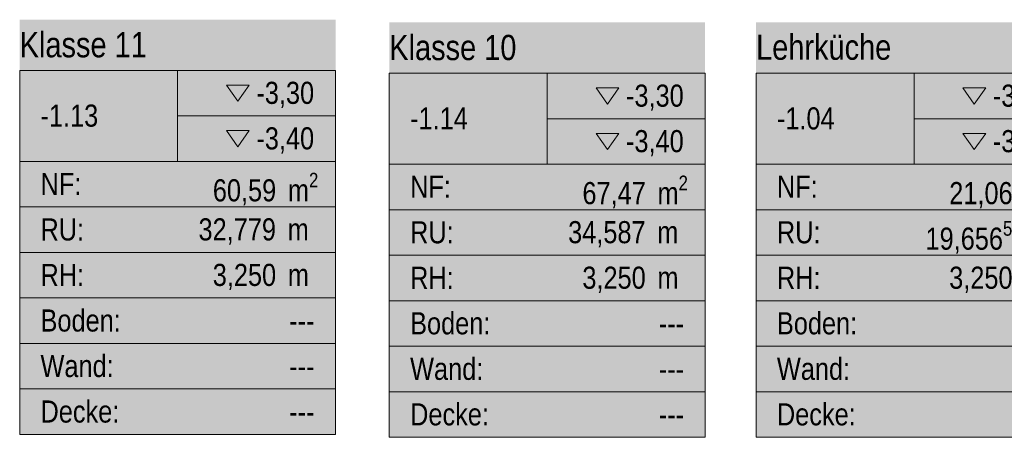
# Model space of a CAD drawing. Header units: metres. Extents: x -80 to 1923, y -189 to 69.
# Tile 30 of 149: x 48.67 to 56.47, y 60.11 to 63.42. Entities that reach past the tile are written whole.
import ezdxf
from ezdxf.enums import TextEntityAlignment as Align

# ---------------------------------------------------------------- set-up
doc = ezdxf.new("R2010")
doc.units = ezdxf.units.M
doc.header["$MEASUREMENT"] = 0
doc.layers.add('80 Raum', color=7, linetype='Continuous')
doc.styles.add('ERSTELLTER_STIL_1', font='ARIALN.TTF')
doc.styles.add('ERSTELLTER_STIL_2', font='ARIALN.TTF')

# ---------------------------------------------------------------- blocks, each defined once
blk = doc.blocks.new('Klasse 11_-1.13_3_2', base_point=(39.6121, 48.4066))
at = {"layer": '80 Raum', "linetype": 'Continuous', "lineweight": 0, "true_color": 0x2a303f}
blk.add_hatch(color=169, dxfattribs=at).paths.add_polyline_path([(48.6749, 60.1313), (51.1749, 60.1313), (51.1749, 63.4151), (48.6749, 63.4151)])
at = {"layer": '80 Raum', "linetype": 'Continuous', "lineweight": 0, "true_color": 0x000000}
blk.add_hatch(color=18, dxfattribs=at).paths.add_polyline_path([(50.3119, 62.5369), (50.402, 62.4095), (50.4921, 62.5369)])
at = {"layer": '80 Raum', "color": 7, "linetype": 'Continuous', "lineweight": 13}
for p, q in [((51.1749, 63.0137), (48.6749, 63.0137)), ((48.6749, 63.0137), (48.6749, 60.1313)), ((48.6749, 63.0137), (51.1749, 63.0137)), ((48.6749, 62.2931), (48.6749, 63.0137)), ((49.9249, 63.0137), (49.9249, 62.2931)), ((51.1749, 60.1313), (51.1749, 63.0137)), ((51.1749, 63.0137), (51.1749, 62.2931)), ((49.9249, 62.6534), (51.1749, 62.6534)), ((51.1749, 62.2931), (48.6749, 62.2931)), ((48.6749, 62.2931), (51.1749, 62.2931)), ((48.6749, 61.9328), (48.6749, 62.2931)), ((51.1749, 62.2931), (51.1749, 61.9328)), ((51.1749, 61.9328), (48.6749, 61.9328)), ((48.6749, 61.9328), (51.1749, 61.9328)), ((48.6749, 61.5725), (48.6749, 61.9328)), ((51.1749, 61.9328), (51.1749, 61.5725)), ((51.1749, 61.5725), (48.6749, 61.5725)), ((48.6749, 61.5725), (51.1749, 61.5725)), ((48.6749, 61.2122), (48.6749, 61.5725)), ((51.1749, 61.5725), (51.1749, 61.2122)), ((51.1749, 61.2122), (48.6749, 61.2122)), ((48.6749, 61.2122), (51.1749, 61.2122)), ((48.6749, 60.8519), (48.6749, 61.2122)), ((51.1749, 61.2122), (51.1749, 60.8519)), ((51.1749, 60.8519), (48.6749, 60.8519)), ((48.6749, 60.8519), (51.1749, 60.8519)), ((48.6749, 60.4916), (48.6749, 60.8519)), ((51.1749, 60.8519), (51.1749, 60.4916)), ((51.1749, 60.4916), (48.6749, 60.4916)), ((48.6749, 60.4916), (51.1749, 60.4916)), ((48.6749, 60.1313), (48.6749, 60.4916)), ((51.1749, 60.4916), (51.1749, 60.1313)), ((48.6749, 60.1313), (51.1749, 60.1313)), ((51.1749, 60.1313), (48.6749, 60.1313))]:
    blk.add_line(p, q, dxfattribs=at)
at = {"layer": '80 Raum', "color": 7, "linetype": 'Continuous', "lineweight": 13, "flags": 128}
for points in [[(50.3119, 62.8972), (50.402, 62.7698), (50.4921, 62.8972)], [(50.3119, 62.5369), (50.402, 62.4095), (50.4921, 62.5369)]]:
    blk.add_lwpolyline(points, close=True, dxfattribs=at)
at = {"layer": '80 Raum', "color": 7, "lineweight": 13, "char_height": 0.175, "attachment_point": 1, "style": 'ERSTELLTER_STIL_2'}
for s, insert in [('\\A1;{\\pql;\\pt0,0.05;\\fArial Narrow|b0|i0|c0|p0;\\W1.000000;-3,30\\fArial Narrow|b0|i0|c0|p0;\\W1.000000;\\A1{\\H.66x;\\S^  ;}\\fArial Narrow|b0|i0|c0|p0;\\W1.000000;\\fArial Narrow|b0|i0|c0|p0;\\W1.000000;\\A1{\\H.66x;\\S^  ;}}', (50.5484, 62.9236)), ('\\A1;{\\pql;\\pt0,0.05;\\fArial Narrow|b0|i0|c0|p0;\\W1.000000;-3,40\\fArial Narrow|b0|i0|c0|p0;\\W1.000000;\\A1{\\H.66x;\\S^  ;}\\fArial Narrow|b0|i0|c0|p0;\\W1.000000;\\fArial Narrow|b0|i0|c0|p0;\\W1.000000;\\A1{\\H.66x;\\S^  ;}}', (50.5484, 62.5633)), ('\\A1;{\\pql;\\pt0,0.05;\\fArial Narrow|b0|i0|c0|p0;\\W1.000000;60,59\\fArial Narrow|b0|i0|c0|p0;\\W1.000000;\\A1{\\H.66x;\\S^  ;}\\fArial Narrow|b0|i0|c0|p0;\\W1.000000; m\\fArial Narrow|b0|i0|c0|p0;\\W1.000000;\\A1{\\H.66x;\\S2^  ;}}', (50.2037, 62.203)), ('\\A1;{\\pql;\\pt0,0.05;\\fArial Narrow|b0|i0|c0|p0;\\W1.000000;32,779\\fArial Narrow|b0|i0|c0|p0;\\W1.000000;\\A1{\\H.66x;\\S^  ;}\\fArial Narrow|b0|i0|c0|p0;\\W1.000000; m\\fArial Narrow|b0|i0|c0|p0;\\W1.000000;\\A1{\\H.66x;\\S^  ;}}', (50.0903, 61.8427)), ('\\A1;{\\pql;\\pt0,0.05;\\fArial Narrow|b0|i0|c0|p0;\\W1.000000;3,250\\fArial Narrow|b0|i0|c0|p0;\\W1.000000;\\A1{\\H.66x;\\S^  ;}\\fArial Narrow|b0|i0|c0|p0;\\W1.000000; m\\fArial Narrow|b0|i0|c0|p0;\\W1.000000;\\A1{\\H.66x;\\S^  ;}}', (50.2029, 61.4824))]:
    blk.add_mtext(s, dxfattribs=dict(at, insert=insert))
at = {"layer": '80 Raum', "color": 7, "lineweight": 13}
for tag, height, style, p in [('DUMMY_850', 0.2, 'ERSTELLTER_STIL_1', (51.0102, 63.3791)), ('ROOM_NAME', 0.2, 'ERSTELLTER_STIL_1', (48.6749, 63.3172)), ('ROOM_NUMBER', 0.175, 'ERSTELLTER_STIL_2', (48.8396, 62.7434)), ('measuredNetAreaCode', 0.175, 'ERSTELLTER_STIL_2', (48.8396, 62.2023)), ('perimeterCode', 0.175, 'ERSTELLTER_STIL_2', (48.8396, 61.842)), ('ceilingHeightCode', 0.175, 'ERSTELLTER_STIL_2', (48.8396, 61.4817)), ('measuredAreaCode', 0.175, 'ERSTELLTER_STIL_2', (48.8396, 61.1214)), ('DUMMY_851_0', 0.175, 'ERSTELLTER_STIL_2', (50.8079, 61.1195)), ('DUMMY_852', 0.175, 'ERSTELLTER_STIL_2', (48.8396, 60.7611)), ('DUMMY_851_1', 0.175, 'ERSTELLTER_STIL_2', (50.8079, 60.7592)), ('DUMMY_853', 0.175, 'ERSTELLTER_STIL_2', (48.8396, 60.4008)), ('DUMMY_851_2', 0.175, 'ERSTELLTER_STIL_2', (50.8079, 60.3989))]:
    blk.add_attdef(tag, text='', height=height, dxfattribs=dict(at, style=style)).set_placement(p, align=Align.TOP_LEFT)
blk = doc.blocks.new('Klasse 10_-1.14_4_2', base_point=(46.7149, 42.7991))
at = {"layer": '80 Raum', "linetype": 'Continuous', "lineweight": 0, "true_color": 0x2a303f}
blk.add_hatch(color=169, dxfattribs=at).paths.add_polyline_path([(51.6003, 60.1091), (54.1003, 60.1091), (54.1003, 63.393), (51.6003, 63.393)])
at = {"layer": '80 Raum', "linetype": 'Continuous', "lineweight": 0, "true_color": 0x000000}
blk.add_hatch(color=18, dxfattribs=at).paths.add_polyline_path([(53.2374, 62.5147), (53.3274, 62.3874), (53.4175, 62.5147)])
at = {"layer": '80 Raum', "color": 7, "linetype": 'Continuous', "lineweight": 13}
for p, q in [((54.1003, 62.9915), (51.6003, 62.9915)), ((51.6003, 62.9915), (51.6003, 60.1091)), ((51.6003, 62.9915), (54.1003, 62.9915)), ((51.6003, 62.2709), (51.6003, 62.9915)), ((52.8503, 62.9915), (52.8503, 62.2709)), ((54.1003, 60.1091), (54.1003, 62.9915)), ((54.1003, 62.9915), (54.1003, 62.2709)), ((52.8503, 62.6312), (54.1003, 62.6312)), ((54.1003, 62.2709), (51.6003, 62.2709)), ((51.6003, 62.2709), (54.1003, 62.2709)), ((51.6003, 61.9106), (51.6003, 62.2709)), ((54.1003, 62.2709), (54.1003, 61.9106)), ((54.1003, 61.9106), (51.6003, 61.9106)), ((51.6003, 61.9106), (54.1003, 61.9106)), ((51.6003, 61.5503), (51.6003, 61.9106)), ((54.1003, 61.9106), (54.1003, 61.5503)), ((54.1003, 61.5503), (51.6003, 61.5503)), ((51.6003, 61.5503), (54.1003, 61.5503)), ((51.6003, 61.19), (51.6003, 61.5503)), ((54.1003, 61.5503), (54.1003, 61.19)), ((54.1003, 61.19), (51.6003, 61.19)), ((51.6003, 61.19), (54.1003, 61.19)), ((51.6003, 60.8297), (51.6003, 61.19)), ((54.1003, 61.19), (54.1003, 60.8297)), ((54.1003, 60.8297), (51.6003, 60.8297)), ((51.6003, 60.8297), (54.1003, 60.8297)), ((51.6003, 60.4694), (51.6003, 60.8297)), ((54.1003, 60.8297), (54.1003, 60.4694)), ((54.1003, 60.4694), (51.6003, 60.4694)), ((51.6003, 60.4694), (54.1003, 60.4694)), ((51.6003, 60.1091), (51.6003, 60.4694)), ((54.1003, 60.4694), (54.1003, 60.1091)), ((51.6003, 60.1091), (54.1003, 60.1091)), ((54.1003, 60.1091), (51.6003, 60.1091))]:
    blk.add_line(p, q, dxfattribs=at)
at = {"layer": '80 Raum', "color": 7, "linetype": 'Continuous', "lineweight": 13, "flags": 128}
for points in [[(53.2374, 62.875), (53.3274, 62.7476), (53.4175, 62.875)], [(53.2374, 62.5147), (53.3274, 62.3874), (53.4175, 62.5147)]]:
    blk.add_lwpolyline(points, close=True, dxfattribs=at)
at = {"layer": '80 Raum', "color": 7, "lineweight": 13, "char_height": 0.175, "attachment_point": 1, "style": 'ERSTELLTER_STIL_2'}
for s, insert in [('\\A1;{\\pql;\\pt0,0.05;\\fArial Narrow|b0|i0|c0|p0;\\W1.000000;-3,30\\fArial Narrow|b0|i0|c0|p0;\\W1.000000;\\A1{\\H.66x;\\S^  ;}\\fArial Narrow|b0|i0|c0|p0;\\W1.000000;\\fArial Narrow|b0|i0|c0|p0;\\W1.000000;\\A1{\\H.66x;\\S^  ;}}', (53.4738, 62.9014)), ('\\A1;{\\pql;\\pt0,0.05;\\fArial Narrow|b0|i0|c0|p0;\\W1.000000;-3,40\\fArial Narrow|b0|i0|c0|p0;\\W1.000000;\\A1{\\H.66x;\\S^  ;}\\fArial Narrow|b0|i0|c0|p0;\\W1.000000;\\fArial Narrow|b0|i0|c0|p0;\\W1.000000;\\A1{\\H.66x;\\S^  ;}}', (53.4738, 62.5411)), ('\\A1;{\\pql;\\pt0,0.05;\\fArial Narrow|b0|i0|c0|p0;\\W1.000000;67,47\\fArial Narrow|b0|i0|c0|p0;\\W1.000000;\\A1{\\H.66x;\\S^  ;}\\fArial Narrow|b0|i0|c0|p0;\\W1.000000; m\\fArial Narrow|b0|i0|c0|p0;\\W1.000000;\\A1{\\H.66x;\\S2^  ;}}', (53.1291, 62.1808)), ('\\A1;{\\pql;\\pt0,0.05;\\fArial Narrow|b0|i0|c0|p0;\\W1.000000;34,587\\fArial Narrow|b0|i0|c0|p0;\\W1.000000;\\A1{\\H.66x;\\S^  ;}\\fArial Narrow|b0|i0|c0|p0;\\W1.000000; m\\fArial Narrow|b0|i0|c0|p0;\\W1.000000;\\A1{\\H.66x;\\S^  ;}}', (53.0157, 61.8205)), ('\\A1;{\\pql;\\pt0,0.05;\\fArial Narrow|b0|i0|c0|p0;\\W1.000000;3,250\\fArial Narrow|b0|i0|c0|p0;\\W1.000000;\\A1{\\H.66x;\\S^  ;}\\fArial Narrow|b0|i0|c0|p0;\\W1.000000; m\\fArial Narrow|b0|i0|c0|p0;\\W1.000000;\\A1{\\H.66x;\\S^  ;}}', (53.1284, 61.4602))]:
    blk.add_mtext(s, dxfattribs=dict(at, insert=insert))
at = {"layer": '80 Raum', "color": 7, "lineweight": 13}
for tag, height, style, p in [('DUMMY_850', 0.2, 'ERSTELLTER_STIL_1', (53.9356, 63.3569)), ('ROOM_NAME', 0.2, 'ERSTELLTER_STIL_1', (51.6003, 63.295)), ('ROOM_NUMBER', 0.175, 'ERSTELLTER_STIL_2', (51.765, 62.7213)), ('measuredNetAreaCode', 0.175, 'ERSTELLTER_STIL_2', (51.765, 62.1801)), ('perimeterCode', 0.175, 'ERSTELLTER_STIL_2', (51.765, 61.8198)), ('ceilingHeightCode', 0.175, 'ERSTELLTER_STIL_2', (51.765, 61.4595)), ('measuredAreaCode', 0.175, 'ERSTELLTER_STIL_2', (51.765, 61.0992)), ('DUMMY_851_0', 0.175, 'ERSTELLTER_STIL_2', (53.7333, 61.0974)), ('DUMMY_852', 0.175, 'ERSTELLTER_STIL_2', (51.765, 60.7389)), ('DUMMY_851_1', 0.175, 'ERSTELLTER_STIL_2', (53.7333, 60.7371)), ('DUMMY_853', 0.175, 'ERSTELLTER_STIL_2', (51.765, 60.3786)), ('DUMMY_851_2', 0.175, 'ERSTELLTER_STIL_2', (53.7333, 60.3768))]:
    blk.add_attdef(tag, text='', height=height, dxfattribs=dict(at, style=style)).set_placement(p, align=Align.TOP_LEFT)
blk = doc.blocks.new('Lehrküche_-1.04_5_2', base_point=(51.56, 38.1444))
at = {"layer": '80 Raum', "linetype": 'Continuous', "lineweight": 0, "true_color": 0x2a303f}
blk.add_hatch(color=169, dxfattribs=at).paths.add_polyline_path([(54.5036, 60.1091), (57.0036, 60.1091), (57.0036, 63.393), (54.5036, 63.393)])
at = {"layer": '80 Raum', "linetype": 'Continuous', "lineweight": 0, "true_color": 0x000000}
blk.add_hatch(color=18, dxfattribs=at).paths.add_polyline_path([(56.1406, 62.5147), (56.2307, 62.3874), (56.3208, 62.5147)])
at = {"layer": '80 Raum', "color": 7, "linetype": 'Continuous', "lineweight": 13}
for p, q in [((57.0036, 62.9915), (54.5036, 62.9915)), ((54.5036, 62.9915), (54.5036, 60.1091)), ((54.5036, 62.9915), (57.0036, 62.9915)), ((54.5036, 62.2709), (54.5036, 62.9915)), ((55.7536, 62.9915), (55.7536, 62.2709)), ((57.0036, 60.1091), (57.0036, 62.9915)), ((57.0036, 62.9915), (57.0036, 62.2709)), ((55.7536, 62.6312), (57.0036, 62.6312)), ((57.0036, 62.2709), (54.5036, 62.2709)), ((54.5036, 62.2709), (57.0036, 62.2709)), ((54.5036, 61.9106), (54.5036, 62.2709)), ((57.0036, 62.2709), (57.0036, 61.9106)), ((57.0036, 61.9106), (54.5036, 61.9106)), ((54.5036, 61.9106), (57.0036, 61.9106)), ((54.5036, 61.5503), (54.5036, 61.9106)), ((57.0036, 61.9106), (57.0036, 61.5503)), ((57.0036, 61.5503), (54.5036, 61.5503)), ((54.5036, 61.5503), (57.0036, 61.5503)), ((54.5036, 61.19), (54.5036, 61.5503)), ((57.0036, 61.5503), (57.0036, 61.19)), ((57.0036, 61.19), (54.5036, 61.19)), ((54.5036, 61.19), (57.0036, 61.19)), ((54.5036, 60.8297), (54.5036, 61.19)), ((57.0036, 61.19), (57.0036, 60.8297)), ((57.0036, 60.8297), (54.5036, 60.8297)), ((54.5036, 60.8297), (57.0036, 60.8297)), ((54.5036, 60.4694), (54.5036, 60.8297)), ((57.0036, 60.8297), (57.0036, 60.4694)), ((57.0036, 60.4694), (54.5036, 60.4694)), ((54.5036, 60.4694), (57.0036, 60.4694)), ((54.5036, 60.1091), (54.5036, 60.4694)), ((57.0036, 60.4694), (57.0036, 60.1091)), ((54.5036, 60.1091), (57.0036, 60.1091)), ((57.0036, 60.1091), (54.5036, 60.1091))]:
    blk.add_line(p, q, dxfattribs=at)
at = {"layer": '80 Raum', "color": 7, "linetype": 'Continuous', "lineweight": 13, "flags": 128}
for points in [[(56.1406, 62.875), (56.2307, 62.7476), (56.3208, 62.875)], [(56.1406, 62.5147), (56.2307, 62.3874), (56.3208, 62.5147)]]:
    blk.add_lwpolyline(points, close=True, dxfattribs=at)
at = {"layer": '80 Raum', "color": 7, "lineweight": 13, "char_height": 0.175, "attachment_point": 1, "style": 'ERSTELLTER_STIL_2'}
for s, insert in [('\\A1;{\\pql;\\pt0,0.05;\\fArial Narrow|b0|i0|c0|p0;\\W1.000000;-3,30\\fArial Narrow|b0|i0|c0|p0;\\W1.000000;\\A1{\\H.66x;\\S^  ;}\\fArial Narrow|b0|i0|c0|p0;\\W1.000000;\\fArial Narrow|b0|i0|c0|p0;\\W1.000000;\\A1{\\H.66x;\\S^  ;}}', (56.3771, 62.9014)), ('\\A1;{\\pql;\\pt0,0.05;\\fArial Narrow|b0|i0|c0|p0;\\W1.000000;-3,40\\fArial Narrow|b0|i0|c0|p0;\\W1.000000;\\A1{\\H.66x;\\S^  ;}\\fArial Narrow|b0|i0|c0|p0;\\W1.000000;\\fArial Narrow|b0|i0|c0|p0;\\W1.000000;\\A1{\\H.66x;\\S^  ;}}', (56.3771, 62.5411)), ('\\A1;{\\pql;\\pt0,0.05;\\fArial Narrow|b0|i0|c0|p0;\\W1.000000;21,06\\fArial Narrow|b0|i0|c0|p0;\\W1.000000;\\A1{\\H.66x;\\S^  ;}\\fArial Narrow|b0|i0|c0|p0;\\W1.000000; m\\fArial Narrow|b0|i0|c0|p0;\\W1.000000;\\A1{\\H.66x;\\S2^  ;}}', (56.0324, 62.1808)), ('\\A1;{\\pql;\\pt0,0.05;\\fArial Narrow|b0|i0|c0|p0;\\W1.000000;19,656\\fArial Narrow|b0|i0|c0|p0;\\W1.000000;\\A1{\\H.66x;\\S5^  ;}\\fArial Narrow|b0|i0|c0|p0;\\W1.000000; m\\fArial Narrow|b0|i0|c0|p0;\\W1.000000;\\A1{\\H.66x;\\S^  ;}}', (55.8446, 61.8205)), ('\\A1;{\\pql;\\pt0,0.05;\\fArial Narrow|b0|i0|c0|p0;\\W1.000000;3,250\\fArial Narrow|b0|i0|c0|p0;\\W1.000000;\\A1{\\H.66x;\\S^  ;}\\fArial Narrow|b0|i0|c0|p0;\\W1.000000; m\\fArial Narrow|b0|i0|c0|p0;\\W1.000000;\\A1{\\H.66x;\\S^  ;}}', (56.0317, 61.4602))]:
    blk.add_mtext(s, dxfattribs=dict(at, insert=insert))
at = {"layer": '80 Raum', "color": 7, "lineweight": 13}
for tag, height, style, p in [('DUMMY_850', 0.2, 'ERSTELLTER_STIL_1', (56.8389, 63.3569)), ('ROOM_NAME', 0.2, 'ERSTELLTER_STIL_1', (54.5036, 63.2978)), ('ROOM_NUMBER', 0.175, 'ERSTELLTER_STIL_2', (54.6683, 62.7213)), ('measuredNetAreaCode', 0.175, 'ERSTELLTER_STIL_2', (54.6683, 62.1801)), ('perimeterCode', 0.175, 'ERSTELLTER_STIL_2', (54.6683, 61.8198)), ('ceilingHeightCode', 0.175, 'ERSTELLTER_STIL_2', (54.6683, 61.4595)), ('measuredAreaCode', 0.175, 'ERSTELLTER_STIL_2', (54.6683, 61.0992)), ('DUMMY_851_0', 0.175, 'ERSTELLTER_STIL_2', (56.6366, 61.0974)), ('DUMMY_852', 0.175, 'ERSTELLTER_STIL_2', (54.6683, 60.7389)), ('DUMMY_851_1', 0.175, 'ERSTELLTER_STIL_2', (56.6366, 60.7371)), ('DUMMY_853', 0.175, 'ERSTELLTER_STIL_2', (54.6683, 60.3786)), ('DUMMY_851_2', 0.175, 'ERSTELLTER_STIL_2', (56.6366, 60.3768))]:
    blk.add_attdef(tag, text='', height=height, dxfattribs=dict(at, style=style)).set_placement(p, align=Align.TOP_LEFT)

msp = doc.modelspace()

# ---------------------------------------------------------------- block references
at = {"layer": '80 Raum', "color": 7, "linetype": 'Continuous', "lineweight": 13}
ref = msp.add_blockref('Klasse 11_-1.13_3_2', (39.6121, 48.4066), dxfattribs=at)
ref.add_attrib('ROOM_NAME', 'Klasse 11', dxfattribs={"color": 7, "lineweight": 13, "height": 0.2, "style": 'ERSTELLTER_STIL_1'}).set_placement((48.6749, 63.3172), align=Align.TOP_LEFT)
ref.add_attrib('ROOM_NUMBER', '-1.13', dxfattribs={"color": 7, "lineweight": 13, "height": 0.175, "style": 'ERSTELLTER_STIL_2'}).set_placement((48.8396, 62.7434), align=Align.TOP_LEFT)
ref.add_attrib('measuredAreaCode', 'Boden: ', dxfattribs={"color": 7, "lineweight": 13, "height": 0.175, "style": 'ERSTELLTER_STIL_2'}).set_placement((48.8396, 61.1214), align=Align.TOP_LEFT)
ref.add_attrib('measuredNetAreaCode', 'NF: ', dxfattribs={"color": 7, "lineweight": 13, "height": 0.175, "style": 'ERSTELLTER_STIL_2'}).set_placement((48.8396, 62.2023), align=Align.TOP_LEFT)
ref.add_attrib('perimeterCode', 'RU: ', dxfattribs={"color": 7, "lineweight": 13, "height": 0.175, "style": 'ERSTELLTER_STIL_2'}).set_placement((48.8396, 61.842), align=Align.TOP_LEFT)
ref.add_attrib('ceilingHeightCode', 'RH: ', dxfattribs={"color": 7, "lineweight": 13, "height": 0.175, "style": 'ERSTELLTER_STIL_2'}).set_placement((48.8396, 61.4817), align=Align.TOP_LEFT)
ref.add_attrib('DUMMY_851', '---', dxfattribs={"color": 7, "lineweight": 13, "height": 0.175, "style": 'ERSTELLTER_STIL_2'}).set_placement((50.8079, 61.1195), align=Align.TOP_LEFT)
ref.add_attrib('DUMMY_851_1', '---', dxfattribs={"color": 7, "lineweight": 13, "height": 0.175, "style": 'ERSTELLTER_STIL_2'}).set_placement((50.8079, 60.7592), align=Align.TOP_LEFT)
ref.add_attrib('DUMMY_851_2', '---', dxfattribs={"color": 7, "lineweight": 13, "height": 0.175, "style": 'ERSTELLTER_STIL_2'}).set_placement((50.8079, 60.3989), align=Align.TOP_LEFT)
ref.add_attrib('DUMMY_852', 'Wand: ', dxfattribs={"color": 7, "lineweight": 13, "height": 0.175, "style": 'ERSTELLTER_STIL_2'}).set_placement((48.8396, 60.7611), align=Align.TOP_LEFT)
ref.add_attrib('DUMMY_853', 'Decke: ', dxfattribs={"color": 7, "lineweight": 13, "height": 0.175, "style": 'ERSTELLTER_STIL_2'}).set_placement((48.8396, 60.4008), align=Align.TOP_LEFT)
ref = msp.add_blockref('Klasse 10_-1.14_4_2', (46.7149, 42.7991), dxfattribs=at)
ref.add_attrib('ROOM_NAME', 'Klasse 10', dxfattribs={"color": 7, "lineweight": 13, "height": 0.2, "style": 'ERSTELLTER_STIL_1'}).set_placement((51.6003, 63.295), align=Align.TOP_LEFT)
ref.add_attrib('ROOM_NUMBER', '-1.14', dxfattribs={"color": 7, "lineweight": 13, "height": 0.175, "style": 'ERSTELLTER_STIL_2'}).set_placement((51.765, 62.7213), align=Align.TOP_LEFT)
ref.add_attrib('measuredAreaCode', 'Boden: ', dxfattribs={"color": 7, "lineweight": 13, "height": 0.175, "style": 'ERSTELLTER_STIL_2'}).set_placement((51.765, 61.0992), align=Align.TOP_LEFT)
ref.add_attrib('measuredNetAreaCode', 'NF: ', dxfattribs={"color": 7, "lineweight": 13, "height": 0.175, "style": 'ERSTELLTER_STIL_2'}).set_placement((51.765, 62.1801), align=Align.TOP_LEFT)
ref.add_attrib('perimeterCode', 'RU: ', dxfattribs={"color": 7, "lineweight": 13, "height": 0.175, "style": 'ERSTELLTER_STIL_2'}).set_placement((51.765, 61.8198), align=Align.TOP_LEFT)
ref.add_attrib('ceilingHeightCode', 'RH: ', dxfattribs={"color": 7, "lineweight": 13, "height": 0.175, "style": 'ERSTELLTER_STIL_2'}).set_placement((51.765, 61.4595), align=Align.TOP_LEFT)
ref.add_attrib('DUMMY_851', '---', dxfattribs={"color": 7, "lineweight": 13, "height": 0.175, "style": 'ERSTELLTER_STIL_2'}).set_placement((53.7333, 61.0974), align=Align.TOP_LEFT)
ref.add_attrib('DUMMY_851_1', '---', dxfattribs={"color": 7, "lineweight": 13, "height": 0.175, "style": 'ERSTELLTER_STIL_2'}).set_placement((53.7333, 60.7371), align=Align.TOP_LEFT)
ref.add_attrib('DUMMY_851_2', '---', dxfattribs={"color": 7, "lineweight": 13, "height": 0.175, "style": 'ERSTELLTER_STIL_2'}).set_placement((53.7333, 60.3768), align=Align.TOP_LEFT)
ref.add_attrib('DUMMY_852', 'Wand: ', dxfattribs={"color": 7, "lineweight": 13, "height": 0.175, "style": 'ERSTELLTER_STIL_2'}).set_placement((51.765, 60.7389), align=Align.TOP_LEFT)
ref.add_attrib('DUMMY_853', 'Decke: ', dxfattribs={"color": 7, "lineweight": 13, "height": 0.175, "style": 'ERSTELLTER_STIL_2'}).set_placement((51.765, 60.3786), align=Align.TOP_LEFT)
ref = msp.add_blockref('Lehrküche_-1.04_5_2', (51.56, 38.1444), dxfattribs=at)
ref.add_attrib('ROOM_NAME', 'Lehrküche', dxfattribs={"color": 7, "lineweight": 13, "height": 0.2, "style": 'ERSTELLTER_STIL_1'}).set_placement((54.5036, 63.2978), align=Align.TOP_LEFT)
ref.add_attrib('ROOM_NUMBER', '-1.04', dxfattribs={"color": 7, "lineweight": 13, "height": 0.175, "style": 'ERSTELLTER_STIL_2'}).set_placement((54.6683, 62.7213), align=Align.TOP_LEFT)
ref.add_attrib('measuredAreaCode', 'Boden: ', dxfattribs={"color": 7, "lineweight": 13, "height": 0.175, "style": 'ERSTELLTER_STIL_2'}).set_placement((54.6683, 61.0992), align=Align.TOP_LEFT)
ref.add_attrib('measuredNetAreaCode', 'NF: ', dxfattribs={"color": 7, "lineweight": 13, "height": 0.175, "style": 'ERSTELLTER_STIL_2'}).set_placement((54.6683, 62.1801), align=Align.TOP_LEFT)
ref.add_attrib('perimeterCode', 'RU: ', dxfattribs={"color": 7, "lineweight": 13, "height": 0.175, "style": 'ERSTELLTER_STIL_2'}).set_placement((54.6683, 61.8198), align=Align.TOP_LEFT)
ref.add_attrib('ceilingHeightCode', 'RH: ', dxfattribs={"color": 7, "lineweight": 13, "height": 0.175, "style": 'ERSTELLTER_STIL_2'}).set_placement((54.6683, 61.4595), align=Align.TOP_LEFT)
ref.add_attrib('DUMMY_851', '---', dxfattribs={"color": 7, "lineweight": 13, "height": 0.175, "style": 'ERSTELLTER_STIL_2'}).set_placement((56.6366, 61.0974), align=Align.TOP_LEFT)
ref.add_attrib('DUMMY_851_1', '---', dxfattribs={"color": 7, "lineweight": 13, "height": 0.175, "style": 'ERSTELLTER_STIL_2'}).set_placement((56.6366, 60.7371), align=Align.TOP_LEFT)
ref.add_attrib('DUMMY_851_2', '---', dxfattribs={"color": 7, "lineweight": 13, "height": 0.175, "style": 'ERSTELLTER_STIL_2'}).set_placement((56.6366, 60.3768), align=Align.TOP_LEFT)
ref.add_attrib('DUMMY_852', 'Wand: ', dxfattribs={"color": 7, "lineweight": 13, "height": 0.175, "style": 'ERSTELLTER_STIL_2'}).set_placement((54.6683, 60.7389), align=Align.TOP_LEFT)
ref.add_attrib('DUMMY_853', 'Decke: ', dxfattribs={"color": 7, "lineweight": 13, "height": 0.175, "style": 'ERSTELLTER_STIL_2'}).set_placement((54.6683, 60.3786), align=Align.TOP_LEFT)

doc.saveas('drawing.dxf')
